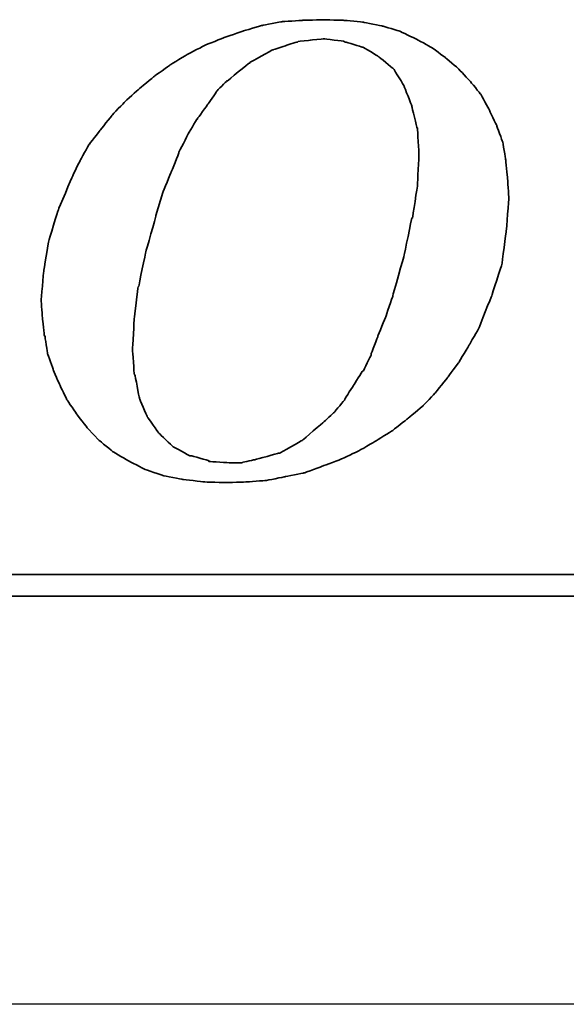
# Model space of a CAD drawing. Extents: x 590 to 738, y 38 to 112.
# Tile 39 of 49: x 704.36 to 707.03, y 74.14 to 78.94. Entities that reach past the tile are written whole.
import ezdxf

# ---------------------------------------------------------------- set-up
doc = ezdxf.new("R2010")
doc.units = 0
doc.header["$LTSCALE"] = 3
doc.header["$MEASUREMENT"] = 0
doc.linetypes.add('CENTER', pattern=[2, 1.25, -0.25, 0.25, -0.25])
for name, color, linetype in [('CL', 1, 'CENTER'), ('DIM', 4, 'CONTINUOUS'), ('layer 1', 7, 'CONTINUOUS')]:
    doc.layers.add(name, color=color, linetype=linetype)

# ---------------------------------------------------------------- blocks, each defined once
blk = doc.blocks.new('TBI MOTION logo(完整正式版)')
at = {"layer": 'layer 1', "color": 22, "lineweight": 35}
for points, knots in [([(-11.34375, -6.98375), (-11.34375, -6.98375), (-10.91375, -7.43875), (-10.91375, -7.43875), (-10.91375, -7.43875), (-10.91375, -7.43875), (-10.38625, -7.87125), (-10.38625, -7.87125), (-10.38625, -7.87125), (-10.38625, -7.87125), (-9.81125, -8.20375), (-9.81125, -8.20375), (-9.81125, -8.20375), (-9.81125, -8.20375), (-9.21125, -8.51875), (-9.21125, -8.51875), (-9.21125, -8.51875), (-9.21125, -8.51875), (-8.51625, -8.75875), (-8.51625, -8.75875), (-8.51625, -8.75875), (-8.51625, -8.75875), (-7.77125, -8.90375), (-7.77125, -8.90375), (-7.77125, -8.90375), (-7.77125, -8.90375), (-6.97875, -8.99875), (-6.97875, -8.99875), (-6.97875, -8.99875), (-6.97875, -8.99875), (-6.14125, -9.02375), (-6.14125, -9.02375), (-6.14125, -9.02375), (-6.14125, -9.02375), (-5.37125, -8.99875), (-5.37125, -8.99875), (-5.37125, -8.99875), (-5.37125, -8.99875), (-4.65375, -8.94875), (-4.65375, -8.94875), (-4.65375, -8.94875), (-4.65375, -8.94875), (-3.93375, -8.80625), (-3.93375, -8.80625), (-3.93375, -8.80625), (-3.93375, -8.80625), (-3.21375, -8.66375), (-3.21375, -8.66375), (-3.21375, -8.66375), (-3.21375, -8.66375), (-2.49375, -8.39875), (-2.49375, -8.39875), (-2.49375, -8.39875), (-2.49375, -8.39875), (-1.79875, -8.13375), (-1.79875, -8.13375), (-1.79875, -8.13375), (-1.79875, -8.13375), (-1.17375, -7.84375), (-1.17375, -7.84375), (-1.17375, -7.84375), (-1.17375, -7.84375), (-0.52375, -7.46375), (-0.52375, -7.46375), (-0.52375, -7.46375), (-0.52375, -7.46375), (0.10124, -7.07875), (0.10124, -7.07875), (0.10124, -7.07875), (0.10124, -7.07875), (0.67625, -6.62375), (0.67625, -6.62375), (0.67625, -6.62375), (0.67625, -6.62375), (1.24874, -6.14375), (1.24874, -6.14375), (1.24874, -6.14375), (1.24874, -6.14375), (1.72874, -5.64125), (1.72874, -5.64125), (1.72874, -5.64125), (1.72874, -5.64125), (2.18624, -5.06375), (2.18624, -5.06375), (2.18624, -5.06375), (2.18624, -5.06375), (2.61625, -4.48874), (2.61625, -4.48874), (2.61625, -4.48874), (2.61625, -4.48874), (3.00125, -3.83874), (3.00125, -3.83874), (3.00125, -3.83874), (3.00125, -3.83874), (3.36124, -3.21374), (3.36124, -3.21374), (3.36124, -3.21374), (3.36124, -3.21374), (3.84374, -1.99125), (3.84374, -1.99125), (3.84374, -1.99125), (3.84374, -1.99125), (4.22625, -0.81875), (4.22625, -0.81875), (4.22625, -0.81875), (4.22625, -0.81875), (4.39125, 0.45624), (4.39125, 0.45624), (4.39125, 0.45624), (4.39125, 0.45624), (4.48874, 1.70124), (4.48874, 1.70124), (4.48874, 1.70124), (4.48874, 1.70124), (4.43874, 2.44625), (4.43874, 2.44625), (4.43874, 2.44625), (4.43874, 2.44625), (4.36874, 3.14125), (4.36874, 3.14125), (4.36874, 3.14125), (4.36874, 3.14125), (4.25125, 3.81125), (4.25125, 3.81125), (4.25125, 3.81125), (4.25125, 3.81125), (4.03124, 4.41125), (4.03124, 4.41125), (4.03124, 4.41125), (4.03124, 4.41125), (3.74374, 5.01125), (3.74374, 5.01125), (3.74374, 5.01125), (3.74374, 5.01125), (3.43124, 5.58875), (3.43124, 5.58875), (3.43124, 5.58875), (3.43124, 5.58875), (3.02625, 6.09125), (3.02625, 6.09125), (3.02625, 6.09125), (3.02625, 6.09125), (2.59374, 6.54875), (2.59374, 6.54875), (2.59374, 6.54875), (2.59374, 6.54875), (2.09124, 6.98125), (2.09124, 6.98125), (2.09124, 6.98125), (2.09124, 6.98125), (1.56124, 7.36625), (1.56124, 7.36625), (1.56124, 7.36625), (1.56124, 7.36625), (0.98624, 7.67625), (0.98624, 7.67625), (0.98624, 7.67625), (0.98624, 7.67625), (0.38624, 7.96375), (0.38624, 7.96375), (0.38624, 7.96375), (0.38624, 7.96375), (-0.25875, 8.15625), (-0.25875, 8.15625), (-0.25875, 8.15625), (-0.25875, 8.15625), (-0.98125, 8.30125), (-0.98125, 8.30125), (-0.98125, 8.30125), (-0.98125, 8.30125), (-1.70124, 8.37125), (-1.70124, 8.37125), (-1.70124, 8.37125), (-1.70124, 8.37125), (-2.49375, 8.39624), (-2.49375, 8.39624), (-2.49375, 8.39624), (-2.49375, 8.39624), (-3.28625, 8.37125), (-3.28625, 8.37125), (-3.28625, 8.37125), (-3.28625, 8.37125), (-4.05125, 8.32125), (-4.05125, 8.32125), (-4.05125, 8.32125), (-4.05125, 8.32125), (-4.77375, 8.18125), (-4.77375, 8.18125), (-4.77375, 8.18125), (-4.77375, 8.18125), (-5.51625, 7.96375), (-5.51625, 7.96375), (-5.51625, 7.96375), (-5.51625, 7.96375), (-6.21125, 7.72625), (-6.21125, 7.72625), (-6.21125, 7.72625), (-6.21125, 7.72625), (-6.92875, 7.43625), (-6.92875, 7.43625), (-6.92875, 7.43625), (-6.92875, 7.43625), (-7.57875, 7.10125), (-7.57875, 7.10125), (-7.57875, 7.10125), (-7.57875, 7.10125), (-8.24875, 6.69125), (-8.24875, 6.69125), (-8.24875, 6.69125), (-8.24875, 6.69125), (-8.84875, 6.26125), (-8.84875, 6.26125), (-8.84875, 6.26125), (-8.84875, 6.26125), (-9.42625, 5.78125), (-9.42625, 5.78125), (-9.42625, 5.78125), (-9.42625, 5.78125), (-9.95375, 5.30125), (-9.95375, 5.30125), (-9.95375, 5.30125), (-9.95375, 5.30125), (-10.43375, 4.79624), (-10.43375, 4.79624), (-10.43375, 4.79624), (-10.43375, 4.79624), (-10.88875, 4.22125), (-10.88875, 4.22125), (-10.88875, 4.22125), (-10.88875, 4.22125), (-11.29875, 3.69375), (-11.29875, 3.69375), (-11.29875, 3.69375), (-11.29875, 3.69375), (-11.63375, 3.09125), (-11.63375, 3.09125), (-11.63375, 3.09125), (-11.63375, 3.09125), (-11.91875, 2.49625), (-11.91875, 2.49625), (-11.91875, 2.49625), (-11.91875, 2.49625), (-12.44875, 1.24625), (-12.44875, 1.24625), (-12.44875, 1.24625), (-12.44875, 1.24625), (-12.80875, 0.06874), (-12.80875, 0.06874), (-12.80875, 0.06874), (-12.80875, 0.06874), (-12.99875, -1.07875), (-12.99875, -1.07875), (-12.99875, -1.07875), (-12.99875, -1.07875), (-13.09375, -2.18375), (-13.09375, -2.18375), (-13.09375, -2.18375), (-13.09375, -2.18375), (-13.04875, -2.85375), (-13.04875, -2.85375), (-13.04875, -2.85375), (-13.04875, -2.85375), (-12.97375, -3.50375), (-12.97375, -3.50375), (-12.97375, -3.50375), (-12.97375, -3.50375), (-12.95375, -3.50375), (-12.95375, -3.50375), (-12.95375, -3.50375), (-12.95375, -3.50375), (-12.85375, -4.17375), (-12.85375, -4.17375), (-12.85375, -4.17375), (-12.85375, -4.17375), (-12.63875, -4.77624), (-12.63875, -4.77624), (-12.63875, -4.77624), (-12.63875, -4.77624), (-12.39875, -5.35125), (-12.39875, -5.35125), (-12.39875, -5.35125), (-12.39875, -5.35125), (-12.11375, -5.92875), (-12.11375, -5.92875), (-12.11375, -5.92875), (-12.11375, -5.92875), (-11.75375, -6.45375), (-11.75375, -6.45375), (-11.75375, -6.45375), (-11.75375, -6.45375), (-11.34375, -6.98375), (-11.34375, -6.98375)], [0, 0, 0, 0, 0.01369863, 0.01369863, 0.01369863, 0.01369864, 0.02739726, 0.02739726, 0.02739726, 0.02739727, 0.04109589, 0.04109589, 0.04109589, 0.0410959, 0.05479452, 0.05479452, 0.05479452, 0.05479453, 0.06849315, 0.06849315, 0.06849315, 0.06849316, 0.08219178, 0.08219178, 0.08219178, 0.08219179, 0.09589041, 0.09589041, 0.09589041, 0.09589042, 0.10958904, 0.10958904, 0.10958904, 0.10958905, 0.12328767, 0.12328767, 0.12328767, 0.12328768, 0.1369863, 0.1369863, 0.1369863, 0.13698631, 0.15068493, 0.15068493, 0.15068493, 0.15068494, 0.16438356, 0.16438356, 0.16438356, 0.16438357, 0.17808219, 0.17808219, 0.17808219, 0.1780822, 0.19178082, 0.19178082, 0.19178082, 0.19178083, 0.20547945, 0.20547945, 0.20547945, 0.20547946, 0.21917808, 0.21917808, 0.21917808, 0.21917809, 0.23287671, 0.23287671, 0.23287671, 0.23287672, 0.24657534, 0.24657534, 0.24657534, 0.24657535, 0.26027397, 0.26027397, 0.26027397, 0.26027398, 0.2739726, 0.2739726, 0.2739726, 0.27397261, 0.28767123, 0.28767123, 0.28767123, 0.28767124, 0.30136986, 0.30136986, 0.30136986, 0.30136987, 0.31506849, 0.31506849, 0.31506849, 0.3150685, 0.32876712, 0.32876712, 0.32876712, 0.32876713, 0.34246575, 0.34246575, 0.34246575, 0.34246576, 0.35616438, 0.35616438, 0.35616438, 0.35616439, 0.36986301, 0.36986301, 0.36986301, 0.36986302, 0.38356164, 0.38356164, 0.38356164, 0.38356165, 0.39726027, 0.39726027, 0.39726027, 0.39726028, 0.4109589, 0.4109589, 0.4109589, 0.41095891, 0.42465753, 0.42465753, 0.42465753, 0.42465754, 0.43835616, 0.43835616, 0.43835616, 0.43835617, 0.45205479, 0.45205479, 0.45205479, 0.4520548, 0.46575342, 0.46575342, 0.46575342, 0.46575343, 0.47945205, 0.47945205, 0.47945205, 0.47945206, 0.49315068, 0.49315068, 0.49315068, 0.49315069, 0.50684932, 0.50684932, 0.50684932, 0.50684933, 0.52054795, 0.52054795, 0.52054795, 0.52054796, 0.53424658, 0.53424658, 0.53424658, 0.53424659, 0.54794521, 0.54794521, 0.54794521, 0.54794522, 0.56164384, 0.56164384, 0.56164384, 0.56164385, 0.57534247, 0.57534247, 0.57534247, 0.57534248, 0.5890411, 0.5890411, 0.5890411, 0.58904111, 0.60273973, 0.60273973, 0.60273973, 0.60273974, 0.61643836, 0.61643836, 0.61643836, 0.61643837, 0.63013699, 0.63013699, 0.63013699, 0.630137, 0.64383562, 0.64383562, 0.64383562, 0.64383563, 0.65753425, 0.65753425, 0.65753425, 0.65753426, 0.67123288, 0.67123288, 0.67123288, 0.67123289, 0.68493151, 0.68493151, 0.68493151, 0.68493152, 0.69863014, 0.69863014, 0.69863014, 0.69863015, 0.71232877, 0.71232877, 0.71232877, 0.71232878, 0.7260274, 0.7260274, 0.7260274, 0.72602741, 0.73972603, 0.73972603, 0.73972603, 0.73972604, 0.75342466, 0.75342466, 0.75342466, 0.75342467, 0.76712329, 0.76712329, 0.76712329, 0.7671233, 0.78082192, 0.78082192, 0.78082192, 0.78082193, 0.79452055, 0.79452055, 0.79452055, 0.79452056, 0.80821918, 0.80821918, 0.80821918, 0.80821919, 0.82191781, 0.82191781, 0.82191781, 0.82191782, 0.83561644, 0.83561644, 0.83561644, 0.83561645, 0.84931507, 0.84931507, 0.84931507, 0.84931508, 0.8630137, 0.8630137, 0.8630137, 0.86301371, 0.87671233, 0.87671233, 0.87671233, 0.87671234, 0.89041096, 0.89041096, 0.89041096, 0.89041097, 0.90410959, 0.90410959, 0.90410959, 0.9041096, 0.91780822, 0.91780822, 0.91780822, 0.91780823, 0.93150685, 0.93150685, 0.93150685, 0.93150686, 0.94520548, 0.94520548, 0.94520548, 0.94520549, 0.95890411, 0.95890411, 0.95890411, 0.95890412, 0.97260274, 0.97260274, 0.97260274, 0.97260275, 0.98630137, 0.98630137, 0.98630137, 0.98630138, 1, 1, 1, 1]), ([(-8.77875, 1.03124), (-8.77875, 1.03124), (-8.51625, 1.89625), (-8.51625, 1.89625), (-8.51625, 1.89625), (-8.51625, 1.89625), (-8.20375, 2.66375), (-8.20375, 2.66375), (-8.20375, 2.66375), (-8.20375, 2.66375), (-7.91625, 3.38125), (-7.91625, 3.38125), (-7.91625, 3.38125), (-7.91625, 3.38125), (-7.91625, 3.40624), (-7.91625, 3.40624), (-7.91625, 3.40624), (-7.91625, 3.40624), (-7.57875, 4.07624), (-7.57875, 4.07624), (-7.57875, 4.07624), (-7.57875, 4.07624), (-7.24375, 4.65125), (-7.24375, 4.65125), (-7.24375, 4.65125), (-7.24375, 4.65125), (-7.21875, 4.65125), (-7.21875, 4.65125), (-7.21875, 4.65125), (-7.21875, 4.65125), (-7.21875, 4.67624), (-7.21875, 4.67624), (-7.21875, 4.67624), (-7.21875, 4.67624), (-6.83625, 5.20375), (-6.83625, 5.20375), (-6.83625, 5.20375), (-6.83625, 5.20375), (-6.49875, 5.68625), (-6.49875, 5.68625), (-6.49875, 5.68625), (-6.49875, 5.68625), (-6.49875, 5.70625), (-6.49875, 5.70625), (-6.49875, 5.70625), (-6.49875, 5.70625), (-6.11625, 6.09125), (-6.11625, 6.09125), (-6.11625, 6.09125), (-6.11625, 6.09125), (-6.09125, 6.09125), (-6.09125, 6.09125), (-6.09125, 6.09125), (-6.09125, 6.09125), (-5.27375, 6.76625), (-5.27375, 6.76625), (-5.27375, 6.76625), (-5.27375, 6.76625), (-5.24875, 6.76625), (-5.24875, 6.76625), (-5.24875, 6.76625), (-5.24875, 6.76625), (-5.24875, 6.78625), (-5.24875, 6.78625), (-5.24875, 6.78625), (-5.24875, 6.78625), (-4.38875, 7.26624), (-4.38875, 7.26624), (-4.38875, 7.26624), (-4.38875, 7.26624), (-4.36125, 7.26624), (-4.36125, 7.26624), (-4.36125, 7.26624), (-4.36125, 7.26624), (-3.93375, 7.41125), (-3.93375, 7.41125), (-3.93375, 7.41125), (-3.93375, 7.41125), (-3.47375, 7.55625), (-3.47375, 7.55625), (-3.47375, 7.55625), (-3.47375, 7.55625), (-3.45375, 7.55625), (-3.45375, 7.55625), (-3.45375, 7.55625), (-3.45375, 7.55625), (-3.42875, 7.58124), (-3.42875, 7.58124), (-3.42875, 7.58124), (-3.42875, 7.58124), (-2.97375, 7.62625), (-2.97375, 7.62625), (-2.97375, 7.62625), (-2.97375, 7.62625), (-2.49375, 7.67625), (-2.49375, 7.67625), (-2.49375, 7.67625), (-2.49375, 7.67625), (-2.46875, 7.67625), (-2.46875, 7.67625), (-2.46875, 7.67625), (-2.46875, 7.67625), (-1.70124, 7.58124), (-1.70124, 7.58124), (-1.70124, 7.58124), (-1.70124, 7.58124), (-1.67875, 7.55625), (-1.67875, 7.55625), (-1.67875, 7.55625), (-1.67875, 7.55625), (-1.65375, 7.55625), (-1.65375, 7.55625), (-1.65375, 7.55625), (-1.65375, 7.55625), (-1.03125, 7.36625), (-1.03125, 7.36625), (-1.03125, 7.36625), (-1.03125, 7.36625), (-1.00625, 7.36625), (-1.00625, 7.36625), (-1.00625, 7.36625), (-1.00625, 7.36625), (-0.43124, 7.02624), (-0.43124, 7.02624), (-0.43124, 7.02624), (-0.43124, 7.02624), (-0.40625, 7.00624), (-0.40625, 7.00624), (-0.40625, 7.00624), (-0.40625, 7.00624), (0.12124, 6.57124), (0.12124, 6.57124), (0.12124, 6.57124), (0.12124, 6.57124), (0.14624, 6.54875), (0.14624, 6.54875), (0.14624, 6.54875), (0.14624, 6.54875), (0.17124, 6.52375), (0.17124, 6.52375), (0.17124, 6.52375), (0.17124, 6.52375), (0.55625, 5.89875), (0.55625, 5.89875), (0.55625, 5.89875), (0.55625, 5.89875), (0.55625, 5.87625), (0.55625, 5.87625), (0.55625, 5.87625), (0.55625, 5.87625), (0.84124, 5.15625), (0.84124, 5.15625), (0.84124, 5.15625), (0.84124, 5.15625), (0.84124, 5.13125), (0.84124, 5.13125), (0.84124, 5.13125), (0.84124, 5.13125), (1.03624, 4.31875), (1.03624, 4.31875), (1.03624, 4.31875), (1.03624, 4.31875), (1.05624, 4.31875), (1.05624, 4.31875), (1.05624, 4.31875), (1.05624, 4.31875), (1.05624, 4.29125), (1.05624, 4.29125), (1.05624, 4.29125), (1.05624, 4.29125), (1.10625, 3.33125), (1.10625, 3.33125), (1.10625, 3.33125), (1.10625, 3.33125), (1.10625, 3.30875), (1.10625, 3.30875), (1.10625, 3.30875), (1.10625, 3.30875), (1.05624, 2.20624), (1.05624, 2.20624), (1.05624, 2.20624), (1.05624, 2.20624), (1.05624, 2.18124), (1.05624, 2.18124), (1.05624, 2.18124), (1.05624, 2.18124), (0.86624, 0.93624), (0.86624, 0.93624), (0.86624, 0.93624), (0.86624, 0.93624), (0.84124, 0.93624), (0.84124, 0.93624), (0.84124, 0.93624), (0.84124, 0.93624), (0.55625, -0.45874), (0.55625, -0.45874), (0.55625, -0.45874), (0.55625, -0.45874), (0.12124, -1.99125), (0.12124, -1.99125), (0.12124, -1.99125), (0.12124, -1.99125), (0.12124, -2.01874), (0.12124, -2.01874), (0.12124, -2.01874), (0.12124, -2.01874), (-0.13874, -2.78375), (-0.13874, -2.78375), (-0.13874, -2.78375), (-0.13874, -2.78375), (-0.43124, -3.50375), (-0.43124, -3.50375), (-0.43124, -3.50375), (-0.43124, -3.50375), (-0.69375, -4.19875), (-0.69375, -4.19875), (-0.69375, -4.19875), (-0.69375, -4.19875), (-0.69375, -4.22375), (-0.69375, -4.22375), (-0.69375, -4.22375), (-0.69375, -4.22375), (-0.98125, -4.82374), (-0.98125, -4.82374), (-0.98125, -4.82374), (-0.98125, -4.82374), (-1.00625, -4.82374), (-1.00625, -4.82374), (-1.00625, -4.82374), (-1.00625, -4.82374), (-1.33875, -5.35125), (-1.33875, -5.35125), (-1.33875, -5.35125), (-1.33875, -5.35125), (-1.67875, -5.87875), (-1.67875, -5.87875), (-1.67875, -5.87875), (-1.67875, -5.87875), (-1.67875, -5.90375), (-1.67875, -5.90375), (-1.67875, -5.90375), (-1.67875, -5.90375), (-2.05875, -6.35875), (-2.05875, -6.35875), (-2.05875, -6.35875), (-2.05875, -6.35875), (-2.08375, -6.38375), (-2.08375, -6.38375), (-2.08375, -6.38375), (-2.08375, -6.38375), (-2.46875, -6.74375), (-2.46875, -6.74375), (-2.46875, -6.74375), (-2.46875, -6.74375), (-3.25875, -7.41625), (-3.25875, -7.41625), (-3.25875, -7.41625), (-3.25875, -7.41625), (-3.28625, -7.43875), (-3.28625, -7.43875), (-3.28625, -7.43875), (-3.28625, -7.43875), (-4.12375, -7.91875), (-4.12375, -7.91875), (-4.12375, -7.91875), (-4.12375, -7.91875), (-4.14875, -7.91875), (-4.14875, -7.91875), (-4.14875, -7.91875), (-4.14875, -7.91875), (-4.17125, -7.91875), (-4.17125, -7.91875), (-4.17125, -7.91875), (-4.17125, -7.91875), (-5.03375, -8.15875), (-5.03375, -8.15875), (-5.03375, -8.15875), (-5.03375, -8.15875), (-5.51625, -8.25625), (-5.51625, -8.25625), (-5.51625, -8.25625), (-5.51625, -8.25625), (-5.54125, -8.27875), (-5.54125, -8.27875), (-5.54125, -8.27875), (-5.54125, -8.27875), (-5.56375, -8.27875), (-5.56375, -8.27875), (-5.56375, -8.27875), (-5.56375, -8.27875), (-5.99625, -8.27875), (-5.99625, -8.27875), (-5.99625, -8.27875), (-5.99625, -8.27875), (-6.76375, -8.23125), (-6.76375, -8.23125), (-6.76375, -8.23125), (-6.76375, -8.23125), (-6.78875, -8.23125), (-6.78875, -8.23125), (-6.78875, -8.23125), (-6.78875, -8.23125), (-6.78875, -8.20375), (-6.78875, -8.20375), (-6.78875, -8.20375), (-6.78875, -8.20375), (-7.45875, -8.01375), (-7.45875, -8.01375), (-7.45875, -8.01375), (-7.45875, -8.01375), (-7.48375, -8.01375), (-7.48375, -8.01375), (-7.48375, -8.01375), (-7.48375, -8.01375), (-7.50875, -8.01375), (-7.50875, -8.01375), (-7.50875, -8.01375), (-7.50875, -8.01375), (-8.13125, -7.67875), (-8.13125, -7.67875), (-8.13125, -7.67875), (-8.13125, -7.67875), (-8.15625, -7.65375), (-8.15625, -7.65375), (-8.15625, -7.65375), (-8.15625, -7.65375), (-8.65875, -7.17375), (-8.65875, -7.17375), (-8.65875, -7.17375), (-8.65875, -7.17375), (-8.68375, -7.14875), (-8.68375, -7.14875), (-8.68375, -7.14875), (-8.68375, -7.14875), (-9.08875, -6.57375), (-9.08875, -6.57375), (-9.08875, -6.57375), (-9.08875, -6.57375), (-9.11375, -6.54875), (-9.11375, -6.54875), (-9.11375, -6.54875), (-9.11375, -6.54875), (-9.11375, -6.52875), (-9.11375, -6.52875), (-9.11375, -6.52875), (-9.11375, -6.52875), (-9.40375, -5.85375), (-9.40375, -5.85375), (-9.40375, -5.85375), (-9.40375, -5.85375), (-9.40375, -5.82875), (-9.40375, -5.82875), (-9.40375, -5.82875), (-9.40375, -5.82875), (-9.56875, -4.96875), (-9.56875, -4.96875), (-9.56875, -4.96875), (-9.56875, -4.96875), (-9.59375, -4.94375), (-9.59375, -4.94375), (-9.59375, -4.94375), (-9.59375, -4.94375), (-9.66375, -4.03375), (-9.66375, -4.03375), (-9.66375, -4.03375), (-9.66375, -4.03375), (-9.66375, -4.00875), (-9.66375, -4.00875), (-9.66375, -4.00875), (-9.66375, -4.00875), (-9.59375, -2.85375), (-9.59375, -2.85375), (-9.59375, -2.85375), (-9.59375, -2.85375), (-9.45125, -1.65875), (-9.45125, -1.65875), (-9.45125, -1.65875), (-9.45125, -1.65875), (-9.42625, -1.63375), (-9.42625, -1.63375), (-9.42625, -1.63375), (-9.42625, -1.63375), (-9.16125, -0.33875), (-9.16125, -0.33875), (-9.16125, -0.33875), (-9.16125, -0.33875), (-8.77875, 1.00624), (-8.77875, 1.00624), (-8.77875, 1.00624), (-8.77875, 1.00624), (-8.77875, 1.03124), (-8.77875, 1.03124)], [0, 0, 0, 0, 0.01020408, 0.01020408, 0.01020408, 0.01020409, 0.02040816, 0.02040816, 0.02040816, 0.02040817, 0.03061224, 0.03061224, 0.03061224, 0.03061225, 0.04081633, 0.04081633, 0.04081633, 0.04081634, 0.05102041, 0.05102041, 0.05102041, 0.05102042, 0.06122449, 0.06122449, 0.06122449, 0.0612245, 0.07142857, 0.07142857, 0.07142857, 0.07142858, 0.08163265, 0.08163265, 0.08163265, 0.08163266, 0.09183673, 0.09183673, 0.09183673, 0.09183674, 0.10204082, 0.10204082, 0.10204082, 0.10204083, 0.1122449, 0.1122449, 0.1122449, 0.11224491, 0.12244898, 0.12244898, 0.12244898, 0.12244899, 0.13265306, 0.13265306, 0.13265306, 0.13265307, 0.14285714, 0.14285714, 0.14285714, 0.14285715, 0.15306122, 0.15306122, 0.15306122, 0.15306123, 0.16326531, 0.16326531, 0.16326531, 0.16326532, 0.17346939, 0.17346939, 0.17346939, 0.1734694, 0.18367347, 0.18367347, 0.18367347, 0.18367348, 0.19387755, 0.19387755, 0.19387755, 0.19387756, 0.20408163, 0.20408163, 0.20408163, 0.20408164, 0.21428571, 0.21428571, 0.21428571, 0.21428572, 0.2244898, 0.2244898, 0.2244898, 0.22448981, 0.23469388, 0.23469388, 0.23469388, 0.23469389, 0.24489796, 0.24489796, 0.24489796, 0.24489797, 0.25510204, 0.25510204, 0.25510204, 0.25510205, 0.26530612, 0.26530612, 0.26530612, 0.26530613, 0.2755102, 0.2755102, 0.2755102, 0.27551021, 0.28571429, 0.28571429, 0.28571429, 0.2857143, 0.29591837, 0.29591837, 0.29591837, 0.29591838, 0.30612245, 0.30612245, 0.30612245, 0.30612246, 0.31632653, 0.31632653, 0.31632653, 0.31632654, 0.32653061, 0.32653061, 0.32653061, 0.32653062, 0.33673469, 0.33673469, 0.33673469, 0.3367347, 0.34693878, 0.34693878, 0.34693878, 0.34693879, 0.35714286, 0.35714286, 0.35714286, 0.35714287, 0.36734694, 0.36734694, 0.36734694, 0.36734695, 0.37755102, 0.37755102, 0.37755102, 0.37755103, 0.3877551, 0.3877551, 0.3877551, 0.38775511, 0.39795918, 0.39795918, 0.39795918, 0.39795919, 0.40816327, 0.40816327, 0.40816327, 0.40816328, 0.41836735, 0.41836735, 0.41836735, 0.41836736, 0.42857143, 0.42857143, 0.42857143, 0.42857144, 0.43877551, 0.43877551, 0.43877551, 0.43877552, 0.44897959, 0.44897959, 0.44897959, 0.4489796, 0.45918367, 0.45918367, 0.45918367, 0.45918368, 0.46938776, 0.46938776, 0.46938776, 0.46938777, 0.47959184, 0.47959184, 0.47959184, 0.47959185, 0.48979592, 0.48979592, 0.48979592, 0.48979593, 0.5, 0.5, 0.5, 0.50000001, 0.51020408, 0.51020408, 0.51020408, 0.51020409, 0.52040816, 0.52040816, 0.52040816, 0.52040817, 0.53061224, 0.53061224, 0.53061224, 0.53061225, 0.54081633, 0.54081633, 0.54081633, 0.54081634, 0.55102041, 0.55102041, 0.55102041, 0.55102042, 0.56122449, 0.56122449, 0.56122449, 0.5612245, 0.57142857, 0.57142857, 0.57142857, 0.57142858, 0.58163265, 0.58163265, 0.58163265, 0.58163266, 0.59183673, 0.59183673, 0.59183673, 0.59183674, 0.60204082, 0.60204082, 0.60204082, 0.60204083, 0.6122449, 0.6122449, 0.6122449, 0.61224491, 0.62244898, 0.62244898, 0.62244898, 0.62244899, 0.63265306, 0.63265306, 0.63265306, 0.63265307, 0.64285714, 0.64285714, 0.64285714, 0.64285715, 0.65306122, 0.65306122, 0.65306122, 0.65306123, 0.66326531, 0.66326531, 0.66326531, 0.66326532, 0.67346939, 0.67346939, 0.67346939, 0.6734694, 0.68367347, 0.68367347, 0.68367347, 0.68367348, 0.69387755, 0.69387755, 0.69387755, 0.69387756, 0.70408163, 0.70408163, 0.70408163, 0.70408164, 0.71428571, 0.71428571, 0.71428571, 0.71428572, 0.7244898, 0.7244898, 0.7244898, 0.72448981, 0.73469388, 0.73469388, 0.73469388, 0.73469389, 0.74489796, 0.74489796, 0.74489796, 0.74489797, 0.75510204, 0.75510204, 0.75510204, 0.75510205, 0.76530612, 0.76530612, 0.76530612, 0.76530613, 0.7755102, 0.7755102, 0.7755102, 0.77551021, 0.78571429, 0.78571429, 0.78571429, 0.7857143, 0.79591837, 0.79591837, 0.79591837, 0.79591838, 0.80612245, 0.80612245, 0.80612245, 0.80612246, 0.81632653, 0.81632653, 0.81632653, 0.81632654, 0.82653061, 0.82653061, 0.82653061, 0.82653062, 0.83673469, 0.83673469, 0.83673469, 0.8367347, 0.84693878, 0.84693878, 0.84693878, 0.84693879, 0.85714286, 0.85714286, 0.85714286, 0.85714287, 0.86734694, 0.86734694, 0.86734694, 0.86734695, 0.87755102, 0.87755102, 0.87755102, 0.87755103, 0.8877551, 0.8877551, 0.8877551, 0.88775511, 0.89795918, 0.89795918, 0.89795918, 0.89795919, 0.90816327, 0.90816327, 0.90816327, 0.90816328, 0.91836735, 0.91836735, 0.91836735, 0.91836736, 0.92857143, 0.92857143, 0.92857143, 0.92857144, 0.93877551, 0.93877551, 0.93877551, 0.93877552, 0.94897959, 0.94897959, 0.94897959, 0.9489796, 0.95918367, 0.95918367, 0.95918367, 0.95918368, 0.96938776, 0.96938776, 0.96938776, 0.96938777, 0.97959184, 0.97959184, 0.97959184, 0.97959185, 0.98979592, 0.98979592, 0.98979592, 0.98979593, 1, 1, 1, 1]), ([(75.90875, -9.47875), (75.90875, -9.47875), (75.90875, -12.28625), (75.90875, -12.28625), (75.90875, -12.28625), (75.90875, -12.28625), (75.90875, -12.47875), (75.90875, -12.47875), (75.90875, -12.47875), (75.90875, -12.47875), (75.71625, -12.47875), (75.71625, -12.47875), (75.71625, -12.47875), (75.71625, -12.47875), (-88.32875, -12.47875), (-88.32875, -12.47875), (-88.32875, -12.47875), (-88.32875, -12.47875), (-88.32875, -13.29375), (-88.32875, -13.29375), (-88.32875, -13.29375), (-88.32875, -13.29375), (82.89125, -13.29375), (82.89125, -13.29375), (82.89125, -13.29375), (82.89125, -13.29375), (75.90875, -9.47875), (75.90875, -9.47875)], [0, 0, 0, 0, 0.14285714, 0.14285714, 0.14285714, 0.14285715, 0.28571429, 0.28571429, 0.28571429, 0.2857143, 0.42857143, 0.42857143, 0.42857143, 0.42857144, 0.57142857, 0.57142857, 0.57142857, 0.57142858, 0.71428571, 0.71428571, 0.71428571, 0.71428572, 0.85714286, 0.85714286, 0.85714286, 0.85714287, 1, 1, 1, 1])]:
    blk.add_open_spline(points, degree=3, knots=knots, dxfattribs=at)

msp = doc.modelspace()

# ---------------------------------------------------------------- linework, layer by layer
at = {"layer": 'CL', "color": 7}
msp.add_line((732.0514, 74.1415, 0.2), (670.3517, 74.1415, 0.2), dxfattribs=at)

# ---------------------------------------------------------------- block references
at = {"layer": 'DIM', "xscale": 0.1295999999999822, "yscale": 0.1295999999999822, "zscale": 0.1295999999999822}
msp.add_blockref('TBI MOTION logo(完整正式版)', (706.164, 77.8558), dxfattribs=at)

doc.saveas('drawing.dxf')
